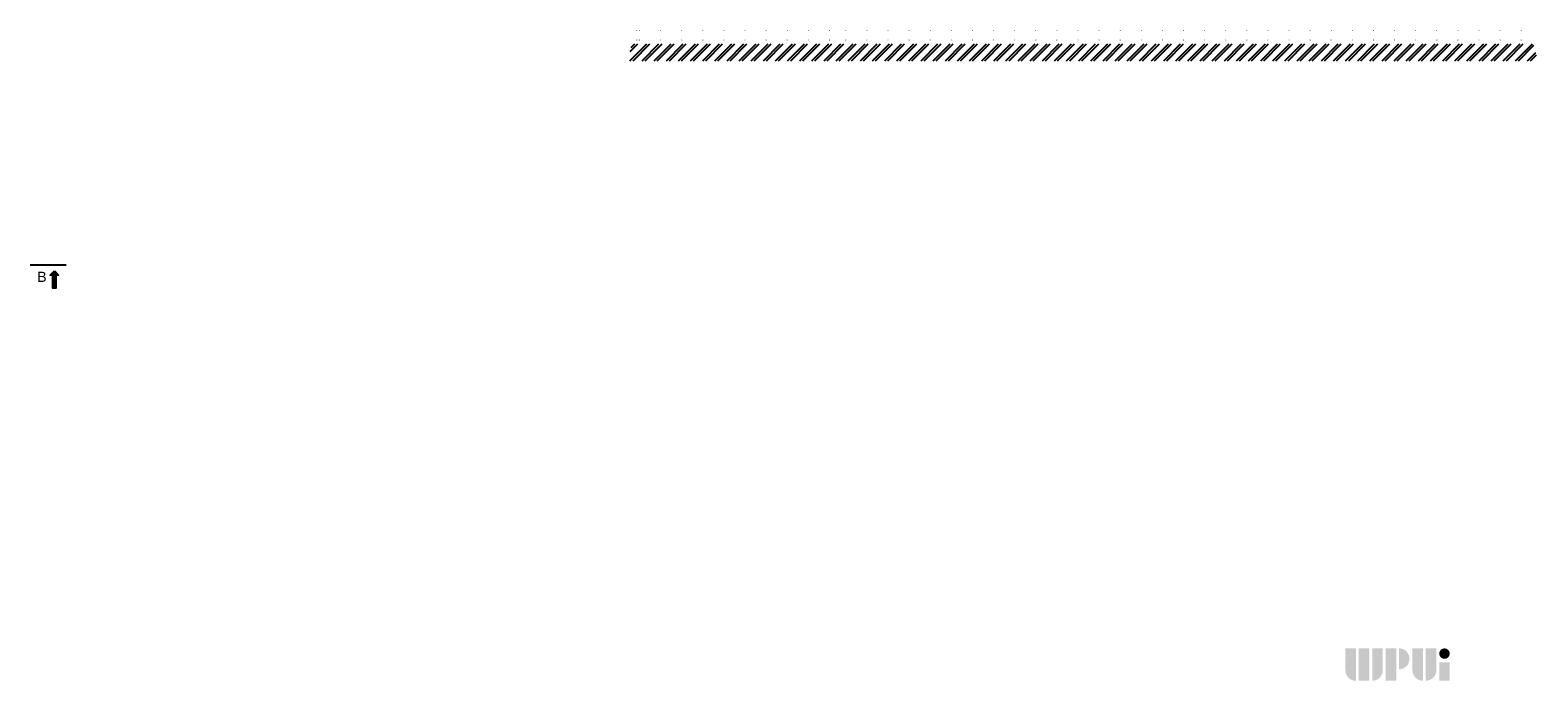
# Model space of a CAD drawing. Header units: millimetres. Extents: x 11359 to 209982, y 9392 to 44475.
# Tile 32 of 32: x 192123 to 209982, y 31153 to 38856. Entities that reach past the tile are written whole.
import ezdxf

# ---------------------------------------------------------------- set-up
doc = ezdxf.new("R2010")
doc.units = ezdxf.units.MM
for name, color, linetype in [('Aparatura', 7, 'Continuous'), ('Kreskowanie', 8, 'Continuous'), ('Obudowa', 7, 'Continuous'), ('Tabelka', 7, 'Continuous')]:
    doc.layers.add(name, color=color, linetype=linetype)
doc.styles.get("Standard").update_dxf_attribs({"font": 'arial.ttf'})

# ---------------------------------------------------------------- blocks, each defined once
blk = doc.blocks.new('*U213')
h = blk.add_hatch(color=5)
h.set_gradient(color1=(0, 0, 255), rotation=180, tint=1)
h.paths.add_polyline_path([(3.5e-15, -2.8e-15), (-6.350000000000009, -6.349999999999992), (-6.350000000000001, -2.159000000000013), (-25.4, -2.158999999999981), (-25.39999999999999, 2.159000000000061), (-6.349999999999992, 2.159000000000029), (-6.349999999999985, 6.350000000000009)])
at = {"color": 0, "linetype": 'Continuous'}
blk.add_lwpolyline([(3.5e-15, -2.8e-15), (-6.350000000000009, -6.349999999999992), (-6.350000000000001, -2.159000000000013), (-25.4, -2.158999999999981), (-25.39999999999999, 2.159000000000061), (-6.349999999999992, 2.159000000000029), (-6.349999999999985, 6.350000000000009)], close=True, dxfattribs=at)

msp = doc.modelspace()

# ---------------------------------------------------------------- hatches: boundary and pattern name
at = {"layer": 'Aparatura'}
for points in [[(199303.9033283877, 38850.59541089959, -1), (199313.9033283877, 38850.59541089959, -1)], [(199335.7354896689, 38850.66471935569, -1), (199345.7354896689, 38850.66471935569, -1)], [(199585.7354896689, 38850.66471935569, -1), (199595.7354896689, 38850.66471935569, -1)], [(199835.7354896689, 38850.66471935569, -1), (199845.7354896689, 38850.66471935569, -1)], [(200085.7354896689, 38850.66471935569, -1), (200095.7354896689, 38850.66471935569, -1)], [(200335.7354896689, 38850.66471935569, -1), (200345.7354896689, 38850.66471935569, -1)], [(200585.7354896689, 38850.66471935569, -1), (200595.7354896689, 38850.66471935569, -1)], [(200835.7354896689, 38850.66471935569, -1), (200845.7354896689, 38850.66471935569, -1)], [(201085.7354896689, 38850.66471935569, -1), (201095.7354896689, 38850.66471935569, -1)], [(201335.7354896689, 38850.66471935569, -1), (201345.7354896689, 38850.66471935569, -1)], [(201585.7354896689, 38850.66471935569, -1), (201595.7354896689, 38850.66471935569, -1)], [(201779.6078430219, 38850.59541089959, -1), (201789.6078430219, 38850.59541089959, -1)], [(202029.6078430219, 38850.59541089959, -1), (202039.6078430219, 38850.59541089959, -1)], [(202279.6078430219, 38850.59541089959, -1), (202289.6078430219, 38850.59541089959, -1)], [(202529.6078430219, 38850.59541089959, -1), (202539.6078430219, 38850.59541089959, -1)], [(202779.6078430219, 38850.59541089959, -1), (202789.6078430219, 38850.59541089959, -1)], [(203029.6078430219, 38850.59541089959, -1), (203039.6078430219, 38850.59541089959, -1)], [(203279.6078430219, 38850.59541089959, -1), (203289.6078430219, 38850.59541089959, -1)], [(203529.6078430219, 38850.59541089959, -1), (203539.6078430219, 38850.59541089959, -1)], [(203779.6078430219, 38850.59541089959, -1), (203789.6078430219, 38850.59541089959, -1)], [(204029.6078430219, 38850.59541089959, -1), (204039.6078430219, 38850.59541089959, -1)], [(204029.6078430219, 38850.59541089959, -1), (204039.6078430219, 38850.59541089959, -1)], [(204279.6078430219, 38850.59541089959, -1), (204289.6078430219, 38850.59541089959, -1)], [(204279.6078430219, 38850.59541089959, -1), (204289.6078430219, 38850.59541089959, -1)], [(204529.6078430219, 38850.59541089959, -1), (204539.6078430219, 38850.59541089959, -1)], [(204529.6078430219, 38850.59541089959, -1), (204539.6078430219, 38850.59541089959, -1)], [(204779.6078430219, 38850.59541089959, -1), (204789.6078430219, 38850.59541089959, -1)], [(205029.6078430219, 38850.59541089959, -1), (205039.6078430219, 38850.59541089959, -1)], [(205279.6078430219, 38850.59541089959, -1), (205289.6078430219, 38850.59541089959, -1)], [(205529.6078430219, 38850.59541089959, -1), (205539.6078430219, 38850.59541089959, -1)], [(205779.6078430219, 38850.59541089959, -1), (205789.6078430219, 38850.59541089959, -1)], [(206029.6078430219, 38850.59541089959, -1), (206039.6078430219, 38850.59541089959, -1)], [(206279.6078430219, 38850.59541089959, -1), (206289.6078430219, 38850.59541089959, -1)], [(206529.6078430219, 38850.59541089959, -1), (206539.6078430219, 38850.59541089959, -1)], [(206779.6078430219, 38850.59541089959, -1), (206789.6078430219, 38850.59541089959, -1)], [(207029.6078430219, 38850.59541089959, -1), (207039.6078430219, 38850.59541089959, -1)], [(207279.6078430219, 38850.59541089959, -1), (207289.6078430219, 38850.59541089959, -1)], [(207529.6078430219, 38850.59541089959, -1), (207539.6078430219, 38850.59541089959, -1)], [(207779.6078430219, 38850.59541089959, -1), (207789.6078430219, 38850.59541089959, -1)], [(208029.6078430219, 38850.59541089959, -1), (208039.6078430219, 38850.59541089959, -1)], [(208279.6078430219, 38850.59541089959, -1), (208289.6078430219, 38850.59541089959, -1)], [(208529.6078430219, 38850.59541089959, -1), (208539.6078430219, 38850.59541089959, -1)], [(208779.6078430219, 38850.59541089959, -1), (208789.6078430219, 38850.59541089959, -1)], [(209029.6078430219, 38850.59541089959, -1), (209039.6078430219, 38850.59541089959, -1)], [(209279.6078430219, 38850.59541089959, -1), (209289.6078430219, 38850.59541089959, -1)], [(209529.6078430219, 38850.59541089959, -1), (209539.6078430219, 38850.59541089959, -1)], [(209779.6078430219, 38850.59541089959, -1), (209789.6078430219, 38850.59541089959, -1)], [(199302.9033283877, 38739.08757406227, -1), (199314.9033283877, 38739.08757406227, -1)], [(199334.7354896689, 38739.15688251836, -1), (199346.7354896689, 38739.15688251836, -1)], [(199584.7354896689, 38739.15688251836, -1), (199596.7354896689, 38739.15688251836, -1)], [(199834.7354896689, 38739.15688251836, -1), (199846.7354896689, 38739.15688251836, -1)], [(200084.7354896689, 38739.15688251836, -1), (200096.7354896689, 38739.15688251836, -1)], [(200334.7354896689, 38739.15688251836, -1), (200346.7354896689, 38739.15688251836, -1)], [(200584.7354896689, 38739.15688251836, -1), (200596.7354896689, 38739.15688251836, -1)], [(200834.7354896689, 38739.15688251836, -1), (200846.7354896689, 38739.15688251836, -1)], [(201084.7354896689, 38739.15688251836, -1), (201096.7354896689, 38739.15688251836, -1)], [(201334.7354896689, 38739.15688251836, -1), (201346.7354896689, 38739.15688251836, -1)], [(201584.7354896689, 38739.15688251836, -1), (201596.7354896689, 38739.15688251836, -1)], [(201778.6078430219, 38739.08757406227, -1), (201790.6078430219, 38739.08757406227, -1)], [(202028.6078430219, 38739.08757406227, -1), (202040.6078430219, 38739.08757406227, -1)], [(202278.6078430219, 38739.08757406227, -1), (202290.6078430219, 38739.08757406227, -1)], [(202528.6078430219, 38739.08757406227, -1), (202540.6078430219, 38739.08757406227, -1)], [(202778.6078430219, 38739.08757406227, -1), (202790.6078430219, 38739.08757406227, -1)], [(203028.6078430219, 38739.08757406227, -1), (203040.6078430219, 38739.08757406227, -1)], [(203278.6078430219, 38739.08757406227, -1), (203290.6078430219, 38739.08757406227, -1)], [(203528.6078430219, 38739.08757406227, -1), (203540.6078430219, 38739.08757406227, -1)], [(203778.6078430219, 38739.08757406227, -1), (203790.6078430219, 38739.08757406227, -1)], [(204028.6078430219, 38739.08757406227, -1), (204040.6078430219, 38739.08757406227, -1)], [(204028.6078430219, 38739.08757406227, -1), (204040.6078430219, 38739.08757406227, -1)], [(204278.6078430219, 38739.08757406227, -1), (204290.6078430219, 38739.08757406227, -1)], [(204278.6078430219, 38739.08757406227, -1), (204290.6078430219, 38739.08757406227, -1)], [(204528.6078430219, 38739.08757406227, -1), (204540.6078430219, 38739.08757406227, -1)], [(204528.6078430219, 38739.08757406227, -1), (204540.6078430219, 38739.08757406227, -1)], [(204778.6078430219, 38739.08757406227, -1), (204790.6078430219, 38739.08757406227, -1)], [(205028.6078430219, 38739.08757406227, -1), (205040.6078430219, 38739.08757406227, -1)], [(205278.6078430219, 38739.08757406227, -1), (205290.6078430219, 38739.08757406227, -1)], [(205528.6078430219, 38739.08757406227, -1), (205540.6078430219, 38739.08757406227, -1)], [(205778.6078430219, 38739.08757406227, -1), (205790.6078430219, 38739.08757406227, -1)], [(206028.6078430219, 38739.08757406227, -1), (206040.6078430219, 38739.08757406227, -1)], [(206278.6078430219, 38739.08757406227, -1), (206290.6078430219, 38739.08757406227, -1)], [(206528.6078430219, 38739.08757406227, -1), (206540.6078430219, 38739.08757406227, -1)], [(206778.6078430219, 38739.08757406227, -1), (206790.6078430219, 38739.08757406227, -1)], [(207028.6078430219, 38739.08757406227, -1), (207040.6078430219, 38739.08757406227, -1)], [(207278.6078430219, 38739.08757406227, -1), (207290.6078430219, 38739.08757406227, -1)], [(207528.6078430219, 38739.08757406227, -1), (207540.6078430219, 38739.08757406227, -1)], [(207778.6078430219, 38739.08757406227, -1), (207790.6078430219, 38739.08757406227, -1)], [(208028.6078430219, 38739.08757406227, -1), (208040.6078430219, 38739.08757406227, -1)], [(208278.6078430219, 38739.08757406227, -1), (208290.6078430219, 38739.08757406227, -1)], [(208528.6078430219, 38739.08757406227, -1), (208540.6078430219, 38739.08757406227, -1)], [(208778.6078430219, 38739.08757406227, -1), (208790.6078430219, 38739.08757406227, -1)], [(209028.6078430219, 38739.08757406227, -1), (209040.6078430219, 38739.08757406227, -1)], [(209278.6078430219, 38739.08757406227, -1), (209290.6078430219, 38739.08757406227, -1)], [(209528.6078430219, 38739.08757406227, -1), (209540.6078430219, 38739.08757406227, -1)], [(209778.6078430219, 38739.08757406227, -1), (209790.6078430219, 38739.08757406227, -1)]]:
    msp.add_hatch(color=256, dxfattribs=at).paths.add_polyline_path(points)
at = {"layer": 'Kreskowanie'}
h = msp.add_hatch(dxfattribs=at)
h.set_pattern_fill('BRICK_EXISTING', color=256, scale=10, style=0)
h.set_pattern_definition([(45, (67680.85051778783, 28360.40383107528), (-71.84204896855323, 71.84204896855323), []), (45, (67716.77145178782, 28360.40383107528), (-71.84204896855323, 71.84204896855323), [])])
h.paths.add_polyline_path([(199251.7662152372, 38694.08790019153), (199201.7662152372, 38494.08790019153), (209981.7662152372, 38494.08790019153), (209931.7662152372, 38694.08790019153), (195601.7662152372, 38694.08790019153), (194601.7662152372, 38694.08790019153)])
at = {"layer": 'Tabelka', "lineweight": 25}
h = msp.add_hatch(color=92, dxfattribs=at)
edge = h.paths.add_edge_path()
edge.add_line((207702.5617371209, 31538.05917150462), (207827.10749647, 31538.05917150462))
edge.add_line((207827.10749647, 31538.05917150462), (207827.1074964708, 31153.09955169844))
edge.add_arc((207827.1074964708, 31277.64531104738), 124.5457593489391, 180.0000000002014, 270, ccw=False)
edge.add_line((207702.5617371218, 31277.64531104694), (207702.5617371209, 31538.05917150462))
h.paths.add_polyline_path([(207985.6202810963, 31153.09955169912), (207861.0745217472, 31153.09955169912), (207861.0745217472, 31538.05917150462), (207985.6202810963, 31538.05917150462)])
edge = h.paths.add_edge_path()
edge.add_line((208019.5873063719, 31538.05917150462), (208144.1330657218, 31538.05917150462))
edge.add_line((208144.1330657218, 31538.05917150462), (208144.1330657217, 31277.64531104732))
edge.add_arc((208019.5873063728, 31277.64531104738), 124.5457593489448, 269.9999999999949, 359.99999999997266, ccw=False)
edge.add_line((208019.5873063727, 31153.09955169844), (208019.5873063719, 31538.05917150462))
h.paths.add_polyline_path([(208179.2836655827, 31153.09955169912), (208179.2836655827, 31538.05917150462), (208303.8294249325, 31538.05917150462), (208303.8294249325, 31153.09955169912)])
edge = h.paths.add_edge_path()
edge.add_line((208337.796450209, 31288.9676528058), (208337.796450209, 31538.05917150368))
edge.add_arc((208337.796450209, 31413.51341215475), 124.5457593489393, -89.99999999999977, 90.00000000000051, ccw=False)
edge = h.paths.add_edge_path()
edge.add_line((208496.3092348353, 31538.14027274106), (208620.8549941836, 31538.14027274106))
edge.add_line((208620.8549941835, 31538.14027274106), (208620.8549941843, 31153.1806529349))
edge.add_arc((208620.8549941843, 31277.72641228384), 124.5457593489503, 180.0000000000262, 269.99999999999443, ccw=False)
edge.add_line((208496.3092348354, 31277.72641228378), (208496.3092348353, 31538.14027274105))
edge = h.paths.add_edge_path()
edge.add_line((208654.8220194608, 31538.14027274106), (208779.3677788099, 31538.14027274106))
edge.add_line((208779.3677788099, 31538.14027274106), (208779.3677788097, 31277.72641228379))
edge.add_arc((208654.8220194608, 31277.72641228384), 124.5457593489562, 270, 359.9999999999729, ccw=False)
edge.add_line((208654.8220194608, 31153.18065293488), (208654.8220194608, 31538.14027274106))
h.paths.add_polyline_path([(208813.3348040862, 31371.36793351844), (208937.8805634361, 31371.36793351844), (208937.8805634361, 31153.09955169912), (208813.3348040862, 31153.09955169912)])
h = msp.add_hatch(color=1, dxfattribs=at)
edge = h.paths.add_edge_path()
edge.add_arc((208875.6076837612, 31475.68417574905), 62.27287967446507, 224.9999999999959, 404.9999999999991)
edge.add_arc((208875.6076837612, 31475.68417574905), 62.27287967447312, 45.00000000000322, 224.9999999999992)

# ---------------------------------------------------------------- linework, layer by layer
at = {"layer": 'Obudowa', "lineweight": 25}
msp.add_lwpolyline([(192122.5517125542, 36079.32867517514), (192548.8377991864, 36079.32867517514)], dxfattribs=at)

# ---------------------------------------------------------------- block references
at = {"layer": 'Obudowa', "xscale": 8, "yscale": 8, "zscale": 8, "rotation": 90}
msp.add_blockref('*U213', (192409.4349055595, 36005.2498593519), dxfattribs=at)

# ---------------------------------------------------------------- texts
at = {"layer": 'Obudowa', "color": 7, "linetype": 'Continuous', "insert": (192206.1573497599, 35935.67351365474), "char_height": 120, "attachment_point": 4}
msp.add_mtext('B', dxfattribs=at)

doc.saveas('drawing.dxf')
